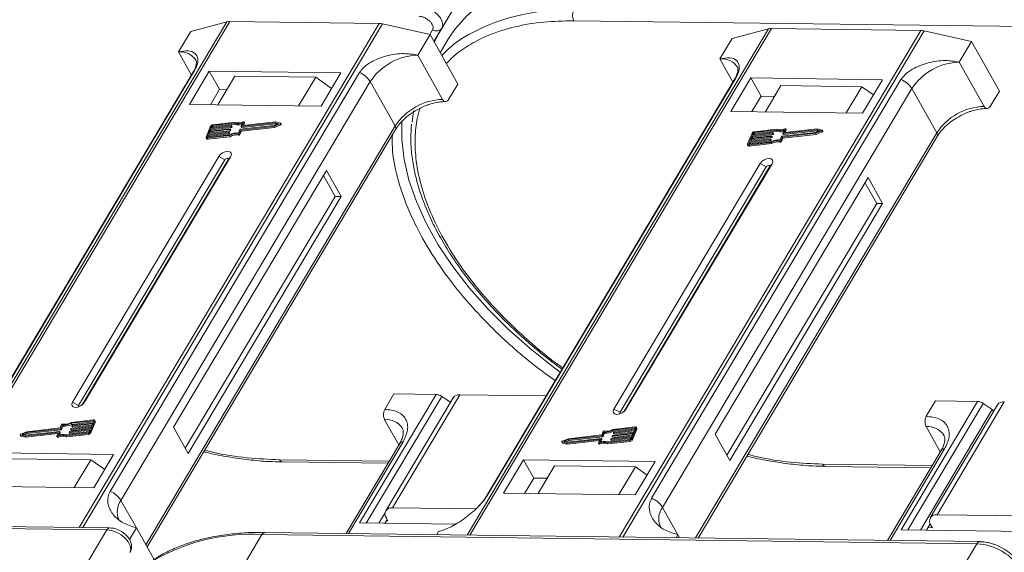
# Model space of a CAD drawing. Header units: millimetres. Extents: x -1637 to 445, y 81 to 1539.
# Tile 49 of 52: x 75 to 173, y 1252 to 1305. Entities that reach past the tile are written whole.
import ezdxf

# ---------------------------------------------------------------- set-up
doc = ezdxf.new("R2010")
doc.units = ezdxf.units.MM

msp = doc.modelspace()

# ---------------------------------------------------------------- linework, layer by layer
at = {"color": 7, "linetype": 'Continuous', "lineweight": 15}
for p, q in [((119.215, 1307.504), (116.829, 1303.491)), ((117.104, 1303.955), (119.215, 1307.504)), ((95.902, 1304.583), (66.346, 1254.889)), ((66.617, 1254.885), (96.195, 1304.616)), ((92.336, 1303.644), (95.902, 1304.583)), ((96.195, 1304.616), (110.917, 1304.427)), ((130.106, 1304.691), (200.594, 1303.783)), ((110.917, 1304.427), (81.339, 1254.696)), ((81.695, 1254.691), (111.251, 1304.385)), ((91.129, 1301.616), (92.336, 1303.644)), ((111.251, 1304.385), (115.93, 1303.34)), ((116.181, 1303.817), (115.902, 1303.346)), ((116.322, 1302.64), (117.104, 1303.955)), ((149.284, 1303.896), (119.577, 1253.948)), ((119.848, 1253.945), (149.577, 1303.929)), ((164.299, 1303.739), (134.57, 1253.755)), ((134.926, 1253.751), (164.633, 1303.698)), ((145.717, 1302.957), (149.284, 1303.896)), ((149.577, 1303.929), (164.299, 1303.739)), ((164.633, 1303.698), (169.312, 1302.653)), ((114.724, 1301.312), (115.93, 1303.34)), ((115.93, 1303.34), (118.669, 1298.451)), ((116.322, 1302.639), (116.829, 1303.491)), ((116.829, 1303.491), (116.35, 1302.591)), ((117.761, 1302.939), (116.934, 1301.548)), ((144.511, 1300.929), (145.717, 1302.957)), ((168.105, 1300.625), (169.312, 1302.653)), ((169.312, 1302.653), (172.051, 1297.764)), ((91.129, 1301.616), (92.404, 1299.341)), ((117.175, 1296.937), (114.724, 1301.312)), ((144.511, 1300.929), (145.786, 1298.653)), ((170.556, 1296.25), (168.105, 1300.625)), ((92.581, 1299.638), (68.004, 1258.316)), ((68.146, 1258.469), (92.723, 1299.791)), ((94.173, 1299.738), (92.213, 1296.442)), ((107.15, 1299.571), (94.173, 1299.738)), ((94.173, 1299.738), (95.182, 1297.936)), ((108.974, 1299.581), (84.397, 1258.259)), ((85.467, 1257.368), (110.044, 1298.69)), ((96.703, 1299.245), (95.015, 1296.406)), ((104.666, 1299.143), (96.703, 1299.245)), ((102.978, 1296.303), (104.666, 1299.143)), ((104.666, 1299.143), (106.226, 1298.017)), ((105.19, 1296.275), (107.15, 1299.571)), ((112.495, 1294.315), (110.044, 1298.69)), ((145.963, 1298.951), (121.386, 1257.629)), ((121.528, 1257.782), (146.105, 1299.103)), ((162.356, 1298.894), (137.779, 1257.572)), ((147.555, 1299.05), (145.595, 1295.755)), ((160.531, 1298.883), (147.555, 1299.05)), ((147.555, 1299.05), (148.564, 1297.249)), ((158.571, 1295.588), (160.531, 1298.883)), ((95.182, 1297.936), (94.278, 1296.415)), ((95.919, 1297.927), (95.182, 1297.936)), ((117.765, 1296.93), (118.669, 1298.451)), ((138.849, 1256.681), (163.426, 1298.003)), ((148.986, 1295.711), (150.524, 1298.297)), ((158.487, 1298.194), (150.524, 1298.297)), ((158.487, 1298.194), (156.949, 1295.609)), ((159.645, 1297.393), (158.487, 1298.194)), ((165.877, 1293.628), (163.426, 1298.003)), ((171.146, 1296.243), (172.051, 1297.764)), ((148.564, 1297.249), (147.659, 1295.728)), ((149.891, 1297.232), (148.564, 1297.249)), ((92.213, 1296.442), (105.19, 1296.275)), ((114.316, 1295.814), (114.159, 1294.688)), ((145.595, 1295.755), (158.571, 1295.588)), ((112.495, 1294.315), (87.918, 1252.994)), ((88.037, 1252.78), (112.526, 1293.954)), ((94.294, 1294.289), (93.858, 1293.227)), ((96.179, 1293.954), (94.169, 1293.726)), ((94.205, 1293.815), (96.215, 1294.042)), ((94.296, 1294.036), (94.205, 1293.815)), ((94.227, 1293.623), (96.237, 1293.851)), ((96.306, 1294.263), (94.296, 1294.036)), ((94.354, 1293.933), (94.296, 1294.036)), ((94.31, 1293.827), (94.354, 1293.933)), ((94.333, 1294.124), (96.342, 1294.352)), ((94.405, 1294.301), (94.333, 1294.124)), ((94.354, 1293.933), (96.364, 1294.16)), ((94.463, 1294.198), (94.405, 1294.301)), ((94.437, 1294.136), (94.463, 1294.198)), ((96.643, 1294.597), (94.479, 1294.352)), ((94.479, 1294.352), (94.537, 1294.249)), ((96.714, 1294.689), (94.515, 1294.44)), ((94.537, 1294.249), (96.701, 1294.494)), ((96.237, 1293.851), (96.179, 1293.954)), ((96.234, 1294.023), (96.216, 1293.979)), ((96.273, 1293.876), (96.216, 1293.979)), ((96.292, 1293.933), (96.234, 1294.036)), ((96.292, 1293.92), (96.234, 1294.023)), ((96.273, 1293.876), (96.292, 1293.92)), ((96.364, 1294.16), (96.306, 1294.263)), ((96.361, 1294.333), (96.343, 1294.288)), ((96.401, 1294.186), (96.343, 1294.288)), ((96.419, 1294.242), (96.361, 1294.345)), ((96.419, 1294.23), (96.361, 1294.333)), ((96.401, 1294.186), (96.419, 1294.23)), ((96.701, 1294.494), (96.643, 1294.597)), ((97.043, 1293.62), (97.184, 1293.962)), ((97.127, 1293.566), (97.267, 1293.908)), ((97.221, 1293.987), (100.561, 1294.365)), ((97.267, 1293.908), (100.547, 1294.279)), ((97.325, 1293.805), (97.267, 1293.908)), ((97.311, 1294.271), (97.451, 1294.613)), ((97.311, 1294.259), (97.369, 1294.156)), ((97.325, 1293.805), (100.605, 1294.176)), ((100.67, 1294.63), (97.33, 1294.252)), ((97.387, 1294.15), (97.33, 1294.252)), ((97.387, 1294.15), (100.728, 1294.527)), ((97.59, 1294.692), (97.458, 1294.372)), ((97.469, 1294.354), (97.458, 1294.372)), ((100.729, 1294.721), (97.477, 1294.353)), ((97.554, 1294.362), (97.647, 1294.589)), ((97.647, 1294.614), (97.59, 1294.717)), ((97.59, 1294.692), (97.647, 1294.589)), ((100.547, 1294.279), (101.154, 1294.52)), ((100.605, 1294.176), (100.547, 1294.279)), ((100.561, 1294.365), (101.007, 1294.542)), ((100.605, 1294.176), (101.212, 1294.417)), ((101.007, 1294.542), (100.67, 1294.63)), ((100.728, 1294.527), (100.67, 1294.63)), ((100.728, 1294.527), (100.874, 1294.489)), ((101.187, 1294.601), (100.729, 1294.721)), ((101.154, 1294.52), (101.212, 1294.417)), ((101.262, 1294.486), (101.204, 1294.589)), ((150.025, 1293.909), (147.861, 1293.665)), ((150.096, 1294.002), (147.897, 1293.753)), ((150.083, 1293.806), (150.025, 1293.909)), ((150.693, 1293.584), (150.833, 1293.926)), ((154.052, 1293.943), (150.711, 1293.565)), ((150.769, 1293.462), (154.11, 1293.84)), ((150.972, 1294.005), (150.84, 1293.685)), ((154.111, 1294.034), (150.859, 1293.666)), ((150.936, 1293.675), (151.029, 1293.902)), ((151.029, 1293.927), (150.972, 1294.03)), ((150.972, 1294.005), (151.029, 1293.902)), ((153.929, 1293.592), (154.536, 1293.833)), ((153.943, 1293.678), (154.389, 1293.855)), ((154.389, 1293.855), (154.052, 1293.943)), ((154.11, 1293.84), (154.052, 1293.943)), ((154.11, 1293.84), (154.256, 1293.802)), ((154.569, 1293.914), (154.111, 1294.034)), ((154.536, 1293.833), (154.593, 1293.73)), ((154.644, 1293.799), (154.586, 1293.902)), ((93.858, 1293.153), (93.916, 1293.05)), ((94.042, 1293.417), (93.969, 1293.24)), ((93.969, 1293.24), (93.99, 1293.202)), ((93.97, 1293.114), (96.169, 1293.362)), ((94.028, 1293.011), (93.97, 1293.114)), ((94.006, 1293.202), (96.171, 1293.447)), ((94.028, 1293.011), (96.227, 1293.259)), ((96.052, 1293.644), (94.042, 1293.417)), ((94.099, 1293.314), (94.042, 1293.417)), ((94.056, 1293.208), (94.099, 1293.314)), ((94.078, 1293.505), (96.088, 1293.733)), ((94.169, 1293.726), (94.078, 1293.505)), ((94.099, 1293.314), (96.109, 1293.541)), ((94.227, 1293.623), (94.169, 1293.726)), ((94.183, 1293.517), (94.227, 1293.623)), ((96.109, 1293.541), (96.052, 1293.644)), ((96.107, 1293.714), (96.089, 1293.669)), ((96.146, 1293.566), (96.089, 1293.669)), ((96.164, 1293.623), (96.107, 1293.726)), ((96.164, 1293.611), (96.107, 1293.714)), ((96.146, 1293.566), (96.164, 1293.611)), ((96.227, 1293.259), (96.169, 1293.362)), ((97.031, 1293.517), (97.089, 1293.414)), ((97.184, 1293.463), (97.127, 1293.566)), ((97.184, 1293.463), (97.325, 1293.805)), ((165.877, 1293.628), (142.104, 1253.658)), ((142.348, 1253.655), (165.908, 1293.267)), ((147.676, 1293.602), (147.24, 1292.54)), ((149.433, 1292.957), (147.424, 1292.73)), ((147.46, 1292.818), (149.47, 1293.045)), ((147.551, 1293.039), (147.46, 1292.818)), ((147.481, 1292.627), (149.491, 1292.854)), ((149.561, 1293.267), (147.551, 1293.039)), ((147.608, 1292.936), (147.551, 1293.039)), ((147.565, 1292.83), (147.608, 1292.936)), ((147.587, 1293.128), (149.597, 1293.355)), ((147.678, 1293.349), (147.587, 1293.128)), ((147.608, 1292.936), (149.618, 1293.164)), ((149.688, 1293.576), (147.678, 1293.349)), ((147.736, 1293.246), (147.678, 1293.349)), ((147.692, 1293.14), (147.736, 1293.246)), ((147.714, 1293.437), (149.724, 1293.665)), ((147.787, 1293.614), (147.714, 1293.437)), ((147.736, 1293.246), (149.746, 1293.473)), ((147.845, 1293.511), (147.787, 1293.614)), ((147.819, 1293.449), (147.845, 1293.511)), ((147.861, 1293.665), (147.918, 1293.562)), ((147.918, 1293.562), (150.083, 1293.806)), ((149.491, 1292.854), (149.433, 1292.957)), ((149.488, 1293.027), (149.47, 1292.982)), ((149.528, 1292.879), (149.47, 1292.982)), ((149.546, 1292.924), (149.488, 1293.027)), ((149.546, 1292.936), (149.489, 1293.039)), ((149.528, 1292.879), (149.546, 1292.924)), ((149.618, 1293.164), (149.561, 1293.267)), ((149.616, 1293.336), (149.598, 1293.292)), ((149.655, 1293.189), (149.598, 1293.292)), ((149.673, 1293.246), (149.616, 1293.348)), ((149.673, 1293.233), (149.616, 1293.336)), ((149.655, 1293.189), (149.673, 1293.233)), ((149.746, 1293.473), (149.688, 1293.576)), ((149.743, 1293.646), (149.725, 1293.601)), ((149.782, 1293.498), (149.725, 1293.601)), ((149.801, 1293.555), (149.743, 1293.658)), ((149.801, 1293.543), (149.743, 1293.646)), ((149.782, 1293.498), (149.801, 1293.543)), ((150.425, 1292.933), (150.566, 1293.275)), ((150.509, 1292.879), (150.649, 1293.221)), ((150.566, 1292.776), (150.509, 1292.879)), ((150.566, 1292.776), (150.707, 1293.118)), ((150.602, 1293.3), (153.943, 1293.678)), ((150.649, 1293.221), (153.929, 1293.592)), ((150.707, 1293.118), (150.649, 1293.221)), ((150.693, 1293.572), (150.75, 1293.469)), ((150.707, 1293.118), (153.987, 1293.489)), ((150.769, 1293.462), (150.711, 1293.565)), ((150.851, 1293.666), (150.84, 1293.685)), ((153.987, 1293.489), (153.929, 1293.592)), ((153.987, 1293.489), (154.593, 1293.73)), ((147.24, 1292.466), (147.297, 1292.363)), ((147.424, 1292.73), (147.351, 1292.553)), ((147.351, 1292.553), (147.372, 1292.515)), ((147.352, 1292.426), (149.551, 1292.675)), ((147.409, 1292.323), (147.352, 1292.426)), ((147.388, 1292.515), (149.553, 1292.76)), ((147.409, 1292.323), (149.608, 1292.572)), ((147.481, 1292.627), (147.424, 1292.73)), ((147.438, 1292.52), (147.481, 1292.627)), ((149.608, 1292.572), (149.551, 1292.675)), ((150.413, 1292.83), (150.47, 1292.727)), ((95.096, 1291.296), (80.681, 1267.06)), ((95.691, 1290.982), (81.276, 1266.746)), ((81.653, 1266.81), (96.027, 1290.978)), ((81.861, 1267.045), (96.275, 1291.281)), ((95.096, 1291.296), (95.691, 1290.982)), ((96.275, 1291.281), (96.027, 1290.978)), ((105.727, 1289.933), (90.649, 1264.582)), ((107.169, 1287.359), (105.727, 1289.933)), ((148.478, 1290.609), (134.063, 1266.373)), ((149.072, 1290.295), (134.658, 1266.059)), ((135.034, 1266.123), (149.408, 1290.29)), ((135.243, 1266.358), (149.657, 1290.594)), ((148.478, 1290.609), (149.072, 1290.295)), ((149.657, 1290.594), (149.408, 1290.29)), ((106.579, 1287.367), (105.425, 1289.426)), ((159.109, 1289.246), (144.031, 1263.895)), ((160.55, 1286.672), (159.109, 1289.246)), ((159.961, 1286.68), (158.807, 1288.739)), ((91.802, 1262.523), (106.579, 1287.367)), ((92.091, 1262.008), (107.169, 1287.359)), ((107.169, 1287.359), (106.579, 1287.367)), ((145.184, 1261.836), (159.961, 1286.68)), ((145.472, 1261.321), (160.55, 1286.672)), ((160.55, 1286.672), (159.961, 1286.68)), ((116.524, 1267.82), (108.985, 1255.145)), ((109.65, 1255.136), (117.081, 1267.629)), ((111.471, 1266.353), (112.376, 1267.874)), ((112.23, 1256.636), (118.865, 1267.79)), ((112.376, 1267.874), (116.524, 1267.82)), ((117.936, 1267.057), (117.081, 1267.629)), ((127.364, 1267.681), (118.865, 1267.79)), ((81.276, 1266.746), (80.681, 1267.06)), ((81.861, 1267.045), (81.708, 1266.858)), ((118.199, 1267.499), (111.565, 1256.345)), ((169.906, 1267.133), (162.367, 1254.458)), ((163.032, 1254.449), (170.462, 1266.942)), ((164.853, 1265.665), (165.758, 1267.186)), ((171.876, 1266.808), (165.242, 1255.654)), ((165.758, 1267.186), (169.906, 1267.133)), ((165.907, 1255.945), (172.541, 1267.099)), ((171.352, 1266.348), (170.462, 1266.942)), ((134.658, 1266.059), (134.063, 1266.373)), ((135.243, 1266.358), (135.089, 1266.171)), ((171.352, 1266.348), (164.265, 1254.434)), ((171.473, 1266.131), (171.352, 1266.348)), ((79.61, 1264.856), (79.469, 1264.513)), ((79.693, 1264.801), (79.553, 1264.46)), ((79.611, 1264.357), (79.751, 1264.699)), ((79.751, 1264.699), (79.693, 1264.801)), ((80.558, 1264.468), (82.568, 1264.695)), ((82.73, 1265.22), (80.566, 1264.975)), ((80.624, 1264.872), (80.566, 1264.975)), ((82.767, 1265.308), (80.568, 1265.059)), ((80.624, 1264.872), (82.739, 1265.111)), ((80.63, 1264.708), (80.648, 1264.752)), ((80.63, 1264.696), (80.688, 1264.593)), ((82.659, 1264.916), (80.649, 1264.689)), ((80.685, 1264.777), (82.695, 1265.005)), ((80.706, 1264.586), (82.611, 1264.801)), ((82.442, 1264.133), (82.878, 1265.194)), ((82.5, 1264.03), (82.936, 1265.091)), ((82.568, 1264.695), (82.659, 1264.916)), ((82.695, 1265.005), (82.768, 1265.182)), ((82.761, 1265.165), (82.73, 1265.22)), ((82.878, 1265.194), (82.936, 1265.091)), ((82.936, 1265.166), (82.879, 1265.269)), ((111.458, 1265.331), (112.852, 1262.842)), ((75.532, 1263.832), (75.59, 1263.73)), ((75.549, 1263.82), (76.008, 1263.7)), ((75.607, 1263.717), (75.549, 1263.82)), ((76.189, 1264.142), (75.583, 1263.902)), ((76.176, 1264.057), (75.73, 1263.88)), ((75.73, 1263.88), (76.066, 1263.791)), ((75.92, 1263.83), (76.233, 1263.954)), ((76.008, 1263.7), (79.26, 1264.068)), ((76.065, 1263.597), (79.24, 1263.956)), ((76.066, 1263.791), (79.407, 1264.169)), ((79.516, 1264.434), (76.176, 1264.057)), ((76.233, 1263.954), (76.176, 1264.057)), ((79.469, 1264.513), (76.189, 1264.142)), ((76.233, 1263.954), (79.574, 1264.331)), ((79.147, 1263.729), (79.278, 1264.049)), ((79.275, 1264.041), (79.26, 1264.068)), ((79.426, 1264.15), (79.285, 1263.808)), ((79.4, 1263.845), (79.483, 1264.047)), ((79.483, 1264.06), (79.426, 1264.162)), ((79.426, 1264.15), (79.483, 1264.047)), ((79.574, 1264.331), (79.516, 1264.434)), ((79.611, 1264.357), (79.553, 1264.46)), ((80.022, 1263.733), (82.221, 1263.981)), ((80.022, 1263.733), (80.08, 1263.63)), ((80.08, 1263.63), (82.279, 1263.878)), ((80.093, 1263.825), (82.258, 1264.07)), ((80.375, 1264.076), (80.433, 1263.973)), ((80.376, 1264.089), (80.394, 1264.133)), ((82.404, 1264.297), (80.394, 1264.07)), ((80.452, 1263.967), (80.394, 1264.07)), ((80.431, 1264.158), (82.44, 1264.386)), ((80.452, 1263.967), (82.357, 1264.182)), ((80.503, 1264.398), (80.521, 1264.443)), ((80.503, 1264.386), (80.56, 1264.283)), ((82.531, 1264.607), (80.521, 1264.379)), ((80.579, 1264.276), (80.521, 1264.379)), ((80.579, 1264.276), (82.484, 1264.492)), ((80.706, 1264.586), (80.649, 1264.689)), ((82.221, 1263.981), (82.279, 1263.878)), ((82.331, 1264.12), (82.404, 1264.297)), ((82.44, 1264.386), (82.531, 1264.607)), ((82.5, 1264.03), (82.442, 1264.133)), ((90.649, 1264.582), (92.091, 1262.008)), ((132.898, 1263.747), (129.557, 1263.369)), ((132.851, 1263.826), (129.571, 1263.455)), ((132.992, 1264.168), (132.851, 1263.826)), ((132.956, 1263.644), (132.898, 1263.747)), ((133.075, 1264.114), (132.935, 1263.773)), ((132.992, 1263.67), (132.935, 1263.773)), ((132.992, 1263.67), (133.133, 1264.011)), ((133.133, 1264.011), (133.075, 1264.114)), ((133.885, 1263.711), (133.903, 1263.756)), ((135.913, 1263.92), (133.903, 1263.692)), ((133.94, 1263.781), (135.949, 1264.008)), ((136.112, 1264.532), (133.948, 1264.288)), ((134.005, 1264.185), (133.948, 1264.288)), ((136.148, 1264.621), (133.949, 1264.372)), ((133.961, 1263.589), (135.866, 1263.805)), ((134.005, 1264.185), (136.12, 1264.424)), ((134.012, 1264.021), (134.03, 1264.065)), ((134.012, 1264.008), (134.069, 1263.906)), ((136.04, 1264.229), (134.03, 1264.002)), ((134.088, 1263.899), (134.03, 1264.002)), ((134.067, 1264.09), (136.077, 1264.318)), ((134.088, 1263.899), (135.993, 1264.114)), ((135.822, 1263.699), (135.913, 1263.92)), ((135.824, 1263.446), (136.26, 1264.507)), ((135.882, 1263.343), (136.318, 1264.404)), ((135.949, 1264.008), (136.04, 1264.229)), ((136.077, 1264.318), (136.149, 1264.495)), ((136.143, 1264.478), (136.112, 1264.532)), ((136.318, 1264.479), (136.26, 1264.582)), ((136.26, 1264.507), (136.318, 1264.404)), ((144.031, 1263.895), (145.472, 1261.321)), ((164.84, 1264.644), (166.234, 1262.155)), ((75.607, 1263.717), (76.065, 1263.597)), ((76.065, 1263.597), (76.008, 1263.7)), ((79.147, 1263.704), (79.205, 1263.601)), ((79.268, 1263.595), (79.21, 1263.698)), ((112.941, 1262.991), (107.654, 1254.102)), ((107.898, 1254.098), (113.273, 1263.136)), ((128.914, 1263.145), (128.972, 1263.042)), ((128.931, 1263.133), (129.389, 1263.013)), ((128.989, 1263.03), (128.931, 1263.133)), ((129.571, 1263.455), (128.965, 1263.215)), ((128.989, 1263.03), (129.447, 1262.91)), ((129.557, 1263.369), (129.111, 1263.193)), ((129.111, 1263.193), (129.448, 1263.104)), ((129.302, 1263.142), (129.615, 1263.267)), ((129.389, 1263.013), (132.642, 1263.381)), ((129.447, 1262.91), (129.389, 1263.013)), ((129.447, 1262.91), (132.622, 1263.269)), ((129.448, 1263.104), (132.789, 1263.482)), ((129.615, 1263.267), (129.557, 1263.369)), ((129.615, 1263.267), (132.956, 1263.644)), ((132.529, 1263.042), (132.66, 1263.362)), ((132.529, 1263.017), (132.586, 1262.914)), ((132.649, 1262.908), (132.592, 1263.011)), ((132.657, 1263.354), (132.642, 1263.381)), ((132.807, 1263.463), (132.667, 1263.121)), ((132.782, 1263.158), (132.865, 1263.36)), ((132.807, 1263.463), (132.865, 1263.36)), ((132.865, 1263.372), (132.808, 1263.475)), ((133.404, 1263.046), (135.603, 1263.294)), ((133.404, 1263.046), (133.462, 1262.943)), ((133.462, 1262.943), (135.661, 1263.191)), ((133.475, 1263.138), (135.64, 1263.383)), ((133.757, 1263.402), (133.775, 1263.446)), ((133.757, 1263.389), (133.815, 1263.286)), ((135.786, 1263.61), (133.776, 1263.383)), ((133.834, 1263.28), (133.776, 1263.383)), ((133.812, 1263.471), (135.822, 1263.699)), ((133.834, 1263.28), (135.739, 1263.495)), ((133.885, 1263.699), (133.942, 1263.596)), ((133.961, 1263.589), (133.903, 1263.692)), ((135.603, 1263.294), (135.661, 1263.191)), ((135.713, 1263.433), (135.786, 1263.61)), ((135.882, 1263.343), (135.824, 1263.446)), ((84.744, 1261.899), (71.767, 1262.066)), ((82.784, 1258.604), (84.744, 1261.899)), ((166.323, 1262.304), (161.035, 1253.415)), ((161.28, 1253.411), (166.655, 1262.449)), ((74.532, 1261.468), (82.495, 1261.366)), ((80.867, 1258.628), (82.495, 1261.366)), ((82.495, 1261.366), (83.863, 1260.419)), ((111.898, 1261.237), (101.083, 1261.376)), ((101.376, 1261.161), (111.773, 1261.027)), ((125.149, 1261.379), (123.189, 1258.084)), ((138.126, 1261.212), (125.149, 1261.379)), ((126.158, 1259.578), (125.149, 1261.379)), ((136.166, 1257.917), (138.126, 1261.212)), ((165.43, 1260.804), (154.616, 1260.943)), ((126.581, 1258.04), (128.209, 1260.778)), ((136.172, 1260.675), (128.209, 1260.778)), ((136.172, 1260.675), (134.544, 1257.937)), ((137.329, 1259.873), (136.172, 1260.675)), ((154.908, 1260.727), (165.305, 1260.593)), ((126.158, 1259.578), (125.254, 1258.057)), ((127.485, 1259.561), (126.158, 1259.578)), ((69.807, 1258.771), (82.784, 1258.604)), ((123.189, 1258.084), (136.166, 1257.917)), ((85.467, 1257.368), (86.98, 1254.667)), ((111.5, 1256.157), (110.884, 1255.121)), ((120.463, 1256.53), (112.23, 1256.636)), ((138.849, 1256.681), (140.362, 1253.98)), ((84.37, 1254.657), (45.837, 1255.153)), ((108.985, 1255.145), (118.404, 1255.024)), ((111.7, 1255.493), (111.473, 1255.113)), ((111.772, 1255.364), (111.624, 1255.366)), ((111.627, 1255.622), (111.772, 1255.364)), ((165.237, 1255.069), (164.855, 1254.426)), ((165.907, 1255.945), (176.524, 1255.808)), ((45.54, 1254.945), (84.072, 1254.449)), ((84.072, 1254.449), (81.961, 1250.9)), ((86.98, 1254.667), (86.296, 1253.515)), ((86.98, 1254.667), (88.732, 1251.54)), ((170.146, 1253.297), (99.658, 1254.205)), ((116.592, 1253.987), (116.768, 1254.283)), ((162.367, 1254.458), (177.666, 1254.261)), ((165.006, 1254.679), (165.448, 1254.674)), ((165.448, 1254.674), (165.304, 1254.931)), ((97.4, 1250.7), (99.361, 1253.997)), ((99.361, 1253.997), (169.848, 1253.09)), ((140.362, 1253.98), (140.186, 1253.683)), ((140.362, 1253.98), (140.531, 1253.678)), ((169.848, 1253.09), (164.722, 1244.47))]:
    msp.add_line(p, q, dxfattribs=at)
at = {"color": 7, "linetype": 'Continuous', "lineweight": 15, "flags": 128}
for points in [[(132.23, 1309.261), (129.981, 1309.201), (127.85, 1308.96), (125.856, 1308.542), (124.014, 1307.95), (122.339, 1307.187), (120.845, 1306.262), (119.544, 1305.18), (118.446, 1303.95), (117.761, 1302.939)], [(117.104, 1303.955), (117.192, 1304.255), (117.138, 1304.608), (116.948, 1304.985), (116.638, 1305.353), (116.234, 1305.679), (115.771, 1305.937), (115.29, 1306.104), (114.831, 1306.164)], [(92.581, 1299.638), (92.64, 1299.717), (92.723, 1299.791)], [(145.963, 1298.951), (146.021, 1299.03), (146.105, 1299.103)], [(128.76, 1270.027), (128.1, 1270.515), (125.79, 1272.35), (123.624, 1274.279), (121.62, 1276.286), (119.796, 1278.352), (118.167, 1280.461), (116.748, 1282.594), (115.549, 1284.733), (114.581, 1286.861), (113.854, 1288.958), (113.372, 1291.007), (113.14, 1292.991), (113.154, 1294.825)], [(96.215, 1294.042), (96.221, 1294.042), (96.225, 1294.042), (96.229, 1294.04), (96.232, 1294.038), (96.234, 1294.035), (96.235, 1294.031), (96.235, 1294.027), (96.234, 1294.023)], [(96.342, 1294.352), (96.348, 1294.352), (96.352, 1294.351), (96.356, 1294.35), (96.359, 1294.347), (96.362, 1294.344), (96.362, 1294.341), (96.362, 1294.337), (96.361, 1294.333)], [(97.33, 1294.252), (97.324, 1294.252), (97.32, 1294.253), (97.316, 1294.254), (97.313, 1294.257), (97.311, 1294.26), (97.31, 1294.263), (97.31, 1294.267), (97.311, 1294.271)], [(97.458, 1294.372), (97.457, 1294.368), (97.457, 1294.364), (97.458, 1294.361), (97.46, 1294.358), (97.463, 1294.355), (97.467, 1294.354), (97.472, 1294.353), (97.477, 1294.353)], [(97.527, 1294.723), (97.541, 1294.728), (97.556, 1294.731), (97.569, 1294.73), (97.579, 1294.727), (97.587, 1294.721), (97.592, 1294.713), (97.593, 1294.703), (97.59, 1294.692)], [(101.187, 1294.601), (101.198, 1294.596), (101.205, 1294.588), (101.207, 1294.577), (101.204, 1294.564), (101.197, 1294.551), (101.185, 1294.539), (101.17, 1294.528), (101.154, 1294.52)], [(101.212, 1294.417), (101.228, 1294.425), (101.243, 1294.436), (101.254, 1294.448), (101.262, 1294.461), (101.265, 1294.474), (101.263, 1294.485), (101.262, 1294.486)], [(150.909, 1294.036), (150.923, 1294.041), (150.937, 1294.044), (150.95, 1294.043), (150.961, 1294.04), (150.969, 1294.034), (150.973, 1294.026), (150.974, 1294.016), (150.972, 1294.005)], [(154.569, 1293.914), (154.58, 1293.909), (154.587, 1293.9), (154.589, 1293.89), (154.586, 1293.877), (154.579, 1293.864), (154.567, 1293.852), (154.552, 1293.841), (154.536, 1293.833)], [(93.97, 1293.114), (93.939, 1293.112), (93.91, 1293.116), (93.887, 1293.125), (93.868, 1293.139), (93.856, 1293.157), (93.85, 1293.178), (93.851, 1293.202), (93.858, 1293.227)], [(93.969, 1293.24), (93.967, 1293.231), (93.966, 1293.223), (93.968, 1293.216), (93.972, 1293.21), (93.979, 1293.206), (93.987, 1293.203), (93.996, 1293.202), (94.006, 1293.202)], [(96.088, 1293.733), (96.093, 1293.733), (96.098, 1293.732), (96.102, 1293.731), (96.105, 1293.728), (96.107, 1293.725), (96.108, 1293.722), (96.108, 1293.718), (96.107, 1293.714)], [(149.47, 1293.045), (149.475, 1293.046), (149.48, 1293.045), (149.484, 1293.043), (149.487, 1293.041), (149.489, 1293.038), (149.49, 1293.035), (149.49, 1293.031), (149.488, 1293.027)], [(149.597, 1293.355), (149.602, 1293.355), (149.607, 1293.355), (149.611, 1293.353), (149.614, 1293.351), (149.616, 1293.348), (149.617, 1293.344), (149.617, 1293.34), (149.616, 1293.336)], [(149.724, 1293.665), (149.73, 1293.665), (149.734, 1293.664), (149.738, 1293.663), (149.741, 1293.66), (149.743, 1293.657), (149.744, 1293.654), (149.744, 1293.65), (149.743, 1293.646)], [(150.711, 1293.565), (150.706, 1293.565), (150.701, 1293.566), (150.698, 1293.567), (150.694, 1293.57), (150.692, 1293.573), (150.691, 1293.576), (150.692, 1293.58), (150.693, 1293.584)], [(150.84, 1293.685), (150.839, 1293.681), (150.839, 1293.677), (150.84, 1293.674), (150.842, 1293.671), (150.845, 1293.668), (150.849, 1293.667), (150.853, 1293.666), (150.859, 1293.666)], [(154.593, 1293.73), (154.61, 1293.738), (154.625, 1293.749), (154.636, 1293.761), (154.644, 1293.774), (154.647, 1293.787), (154.645, 1293.798), (154.644, 1293.799)], [(147.352, 1292.426), (147.32, 1292.425), (147.292, 1292.429), (147.269, 1292.438), (147.25, 1292.452), (147.238, 1292.47), (147.232, 1292.491), (147.233, 1292.515), (147.24, 1292.54)], [(147.351, 1292.553), (147.348, 1292.544), (147.348, 1292.536), (147.35, 1292.529), (147.354, 1292.523), (147.36, 1292.519), (147.368, 1292.516), (147.378, 1292.515), (147.388, 1292.515)], [(96.275, 1291.281), (96.346, 1291.475), (96.316, 1291.642), (96.19, 1291.754), (95.987, 1291.795), (95.738, 1291.76), (95.482, 1291.652), (95.256, 1291.49), (95.096, 1291.296)], [(96.027, 1290.978), (96.047, 1291.033), (96.038, 1291.08), (96.002, 1291.112), (95.945, 1291.124), (95.874, 1291.114), (95.801, 1291.083), (95.736, 1291.037), (95.691, 1290.982)], [(149.657, 1290.594), (149.728, 1290.788), (149.698, 1290.955), (149.572, 1291.067), (149.369, 1291.108), (149.12, 1291.073), (148.864, 1290.965), (148.638, 1290.802), (148.478, 1290.609)], [(149.408, 1290.29), (149.429, 1290.346), (149.42, 1290.393), (149.384, 1290.425), (149.326, 1290.437), (149.255, 1290.427), (149.182, 1290.396), (149.118, 1290.35), (149.072, 1290.295)], [(80.681, 1267.06), (80.611, 1266.866), (80.641, 1266.7), (80.767, 1266.587), (80.969, 1266.546), (81.218, 1266.581), (81.475, 1266.689), (81.701, 1266.852), (81.861, 1267.045)], [(81.276, 1266.746), (81.256, 1266.691), (81.264, 1266.643), (81.3, 1266.611), (81.304, 1266.61)], [(134.063, 1266.373), (133.992, 1266.179), (134.022, 1266.012), (134.148, 1265.9), (134.351, 1265.859), (134.6, 1265.894), (134.857, 1266.002), (135.082, 1266.165), (135.243, 1266.358)], [(134.658, 1266.059), (134.638, 1266.004), (134.646, 1265.956), (134.682, 1265.924), (134.686, 1265.922)], [(80.649, 1264.689), (80.643, 1264.689), (80.639, 1264.689), (80.635, 1264.691), (80.632, 1264.693), (80.63, 1264.696), (80.629, 1264.7), (80.629, 1264.704), (80.63, 1264.708)], [(82.768, 1265.182), (82.77, 1265.19), (82.77, 1265.198), (82.768, 1265.205), (82.764, 1265.211), (82.758, 1265.216), (82.75, 1265.219), (82.741, 1265.22), (82.73, 1265.22)], [(82.767, 1265.308), (82.798, 1265.309), (82.826, 1265.305), (82.85, 1265.296), (82.868, 1265.282), (82.881, 1265.265), (82.887, 1265.243), (82.886, 1265.22), (82.878, 1265.194)], [(75.549, 1263.82), (75.538, 1263.826), (75.531, 1263.834), (75.529, 1263.845), (75.532, 1263.857), (75.54, 1263.87), (75.552, 1263.883), (75.566, 1263.894), (75.583, 1263.902)], [(75.59, 1263.73), (75.596, 1263.723), (75.607, 1263.717)], [(79.21, 1263.698), (79.195, 1263.693), (79.181, 1263.691), (79.168, 1263.691), (79.157, 1263.695), (79.15, 1263.7), (79.145, 1263.709), (79.144, 1263.718), (79.147, 1263.729)], [(79.278, 1264.049), (79.28, 1264.053), (79.28, 1264.057), (79.279, 1264.061), (79.277, 1264.064), (79.274, 1264.066), (79.27, 1264.068), (79.265, 1264.068), (79.26, 1264.068)], [(79.407, 1264.169), (79.412, 1264.169), (79.417, 1264.169), (79.421, 1264.167), (79.424, 1264.165), (79.426, 1264.162), (79.427, 1264.158), (79.427, 1264.154), (79.426, 1264.15)], [(80.394, 1264.07), (80.389, 1264.07), (80.384, 1264.07), (80.38, 1264.072), (80.377, 1264.074), (80.375, 1264.077), (80.374, 1264.081), (80.374, 1264.085), (80.376, 1264.089)], [(80.521, 1264.379), (80.516, 1264.379), (80.511, 1264.38), (80.508, 1264.381), (80.504, 1264.384), (80.502, 1264.387), (80.501, 1264.39), (80.502, 1264.394), (80.503, 1264.398)], [(134.03, 1264.002), (134.025, 1264.002), (134.02, 1264.002), (134.017, 1264.004), (134.013, 1264.006), (134.011, 1264.009), (134.01, 1264.013), (134.011, 1264.017), (134.012, 1264.021)], [(136.149, 1264.495), (136.152, 1264.503), (136.152, 1264.511), (136.15, 1264.518), (136.146, 1264.524), (136.14, 1264.529), (136.132, 1264.532), (136.123, 1264.533), (136.112, 1264.532)], [(136.148, 1264.621), (136.18, 1264.622), (136.208, 1264.618), (136.232, 1264.609), (136.25, 1264.595), (136.263, 1264.578), (136.268, 1264.556), (136.268, 1264.533), (136.26, 1264.507)], [(79.205, 1263.601), (79.207, 1263.598), (79.215, 1263.592), (79.226, 1263.588), (79.239, 1263.588), (79.253, 1263.59), (79.268, 1263.595)], [(128.931, 1263.133), (128.92, 1263.138), (128.913, 1263.147), (128.911, 1263.158), (128.914, 1263.17), (128.922, 1263.183), (128.933, 1263.196), (128.948, 1263.206), (128.965, 1263.215)], [(128.972, 1263.042), (128.978, 1263.036), (128.989, 1263.03)], [(132.592, 1263.011), (132.577, 1263.006), (132.563, 1263.004), (132.55, 1263.004), (132.539, 1263.008), (132.531, 1263.013), (132.527, 1263.021), (132.526, 1263.031), (132.529, 1263.042)], [(132.586, 1262.914), (132.589, 1262.91), (132.597, 1262.905), (132.608, 1262.901), (132.62, 1262.901), (132.635, 1262.903), (132.649, 1262.908)], [(132.66, 1263.362), (132.661, 1263.366), (132.662, 1263.37), (132.661, 1263.374), (132.659, 1263.377), (132.655, 1263.379), (132.652, 1263.381), (132.647, 1263.381), (132.642, 1263.381)], [(132.789, 1263.482), (132.794, 1263.482), (132.799, 1263.481), (132.803, 1263.48), (132.806, 1263.478), (132.808, 1263.475), (132.809, 1263.471), (132.809, 1263.467), (132.807, 1263.463)], [(133.776, 1263.383), (133.771, 1263.383), (133.766, 1263.383), (133.762, 1263.385), (133.759, 1263.387), (133.757, 1263.39), (133.756, 1263.394), (133.756, 1263.398), (133.757, 1263.402)], [(133.903, 1263.692), (133.898, 1263.692), (133.893, 1263.693), (133.889, 1263.694), (133.886, 1263.697), (133.884, 1263.7), (133.883, 1263.703), (133.883, 1263.707), (133.885, 1263.711)], [(101.376, 1261.161), (101.376, 1261.161), (101.367, 1261.161)], [(154.908, 1260.727), (154.908, 1260.727), (154.899, 1260.728)], [(121.384, 1257.626), (121.445, 1257.708), (121.528, 1257.782)], [(84.072, 1254.449), (84.531, 1254.388), (85.013, 1254.222), (85.475, 1253.964), (85.879, 1253.637), (86.19, 1253.27), (86.38, 1252.893), (86.433, 1252.539), (86.345, 1252.239)], [(99.658, 1254.205), (99.658, 1254.205), (99.668, 1254.204)]]:
    msp.add_lwpolyline(points, dxfattribs=at)
at = {"color": 7, "linetype": 'Continuous', "lineweight": 15}
for centre, radius, start, end in [((75.241, 1287.172), 19.517, 86.89523, 121.269), ((129.075, 1286.437), 19.304, 86.8991, 121.2164), ((131.098, 1305.189), 1.11, 151.86538, 206.65442), ((96.171, 1303.518), 1.098, 88.72031, 104.14409), ((110.885, 1302.789), 1.638, 77.08998, 88.8989), ((116.572, 1304.356), 0.666, 234.0762, 322.90297), ((149.552, 1302.831), 1.098, 88.72031, 104.14409), ((164.267, 1302.102), 1.638, 77.08998, 88.8989), ((125.598, 1293.148), 11.773, 123.67115, 136.31445), ((91.336, 1299.81), 1.817, 33.1952, 96.53301), ((114.914, 1295.485), 5.83, 91.86957, 146.65022), ((144.718, 1299.123), 1.817, 33.1952, 96.53301), ((168.296, 1294.798), 5.83, 91.86957, 146.65022), ((108.165, 1297.522), 2.213, 31.86898, 68.55124), ((161.546, 1296.835), 2.213, 31.86898, 68.55124), ((117.365, 1291.11), 5.83, 91.86957, 146.65022), ((170.747, 1290.423), 5.83, 91.86957, 146.65022), ((94.548, 1294.155), 0.287, 96.59253, 152.29321), ((94.49, 1294.257), 0.0955, 96.59253, 152.29321), ((94.548, 1294.154), 0.0955, 96.59253, 152.29321), ((96.173, 1294.001), 0.0478, 276.59253, 332.29321), ((96.231, 1293.898), 0.0478, 276.59253, 332.29321), ((96.279, 1293.926), 0.0138, 333.02121, 26.65141), ((96.301, 1294.311), 0.0478, 276.59253, 332.29321), ((96.358, 1294.208), 0.0478, 276.59253, 332.29321), ((96.407, 1294.236), 0.0138, 333.02121, 26.65141), ((97.027, 1295.565), 1.042, 248.35959, 294.01857), ((97.075, 1295.412), 0.991, 247.84687, 288.77105), ((97.084, 1295.556), 0.943, 246.89164, 297.97103), ((97.226, 1293.94), 0.0478, 96.59253, 152.29321), ((97.383, 1294.167), 0.0183, 217.91724, 283.38081), ((97.623, 1294.602), 0.0276, 333.09852, 26.5741), ((112.216, 1294.109), 0.346, 333.31625, 36.51573), ((150.409, 1294.878), 1.042, 248.35959, 294.01857), ((150.466, 1294.869), 0.943, 246.89164, 297.97103), ((151.005, 1293.915), 0.0276, 333.09852, 26.5741), ((94.002, 1293.117), 0.11, 217.91724, 283.38081), ((96.046, 1293.692), 0.0478, 276.59253, 332.29321), ((96.104, 1293.589), 0.0478, 276.59253, 332.29321), ((96.152, 1293.617), 0.0138, 333.02121, 26.65141), ((96.791, 1292.375), 1.167, 78.13867, 122.23452), ((96.86, 1292.257), 1.375, 82.36132, 120.10827), ((96.849, 1292.273), 1.167, 78.13867, 122.23452), ((97.046, 1293.606), 0.0903, 260.49805, 333.59787), ((97.104, 1293.503), 0.0903, 260.49805, 333.59787), ((147.93, 1293.468), 0.287, 96.59253, 152.29321), ((147.872, 1293.57), 0.0955, 96.59253, 152.29321), ((147.929, 1293.467), 0.0955, 96.59253, 152.29321), ((149.428, 1293.004), 0.0478, 276.59253, 332.29321), ((149.486, 1292.902), 0.0478, 276.59253, 332.29321), ((149.534, 1292.93), 0.0138, 333.02121, 26.65141), ((150.173, 1291.688), 1.167, 78.13867, 122.23452), ((150.242, 1291.57), 1.375, 82.36132, 120.10827), ((149.555, 1293.314), 0.0478, 276.59253, 332.29321), ((149.613, 1293.211), 0.0478, 276.59253, 332.29321), ((149.661, 1293.239), 0.0138, 333.02121, 26.65141), ((149.682, 1293.624), 0.0478, 276.59253, 332.29321), ((149.74, 1293.521), 0.0478, 276.59253, 332.29321), ((149.788, 1293.549), 0.0138, 333.02121, 26.65141), ((150.457, 1294.725), 0.991, 247.84687, 288.77105), ((150.428, 1292.919), 0.0903, 260.49805, 333.59787), ((150.608, 1293.253), 0.0478, 96.59253, 152.29321), ((150.765, 1293.48), 0.0183, 217.91724, 283.38081), ((165.598, 1293.422), 0.346, 333.31625, 36.51573), ((147.384, 1292.43), 0.11, 217.91724, 283.38081), ((150.231, 1291.585), 1.167, 78.13867, 122.23452), ((150.485, 1292.816), 0.0903, 260.49805, 333.59787), ((116.468, 1266.752), 1.07, 55.09609, 87.03844), ((118.784, 1267.068), 0.727, 83.64232, 143.56702), ((169.85, 1266.065), 1.07, 55.09609, 87.03844), ((172.461, 1266.377), 0.727, 83.64232, 143.56702), ((79.691, 1264.815), 0.0903, 80.49805, 153.59787), ((79.876, 1266.164), 1.375, 262.36132, 300.10827), ((79.945, 1266.046), 1.167, 258.13867, 302.23452), ((79.934, 1266.061), 1.375, 262.36132, 300.10827), ((80.69, 1264.73), 0.0478, 96.59253, 152.29321), ((82.863, 1265.129), 0.0826, 333.02121, 26.65141), ((111.62, 1263.428), 1.91, 35.13686, 94.86934), ((79.652, 1262.865), 0.943, 66.89164, 117.97103), ((79.709, 1262.857), 1.042, 68.35959, 114.01857), ((79.471, 1264.053), 0.0138, 333.02121, 26.65141), ((79.511, 1264.482), 0.0478, 276.59253, 332.29321), ((79.568, 1264.379), 0.0478, 276.59253, 332.29321), ((80.436, 1264.111), 0.0478, 96.59253, 152.29321), ((80.448, 1263.985), 0.0183, 217.91724, 283.38081), ((80.563, 1264.42), 0.0478, 96.59253, 152.29321), ((80.575, 1264.294), 0.0183, 217.91724, 283.38081), ((80.702, 1264.604), 0.0183, 217.91724, 283.38081), ((82.189, 1264.266), 0.287, 276.59253, 332.29321), ((82.247, 1264.165), 0.0955, 276.59253, 332.29321), ((82.246, 1264.163), 0.287, 276.59253, 332.29321), ((132.892, 1263.795), 0.0478, 276.59253, 332.29321), ((133.073, 1264.128), 0.0903, 80.49805, 153.59787), ((133.258, 1265.477), 1.375, 262.36132, 300.10827), ((133.327, 1265.359), 1.167, 258.13867, 302.23452), ((133.316, 1265.374), 1.375, 262.36132, 300.10827), ((133.945, 1263.733), 0.0478, 96.59253, 152.29321), ((134.072, 1264.043), 0.0478, 96.59253, 152.29321), ((134.084, 1263.917), 0.0183, 217.91724, 283.38081), ((136.244, 1264.442), 0.0826, 333.02121, 26.65141), ((165.002, 1262.741), 1.91, 35.13686, 94.86934), ((79.71, 1262.762), 0.943, 66.89164, 117.97103), ((113.233, 1262.775), 0.363, 83.64232, 143.56702), ((133.034, 1262.178), 0.943, 66.89164, 117.97103), ((133.092, 1262.075), 0.943, 66.89164, 117.97103), ((133.091, 1262.17), 1.042, 68.35959, 114.01857), ((132.853, 1263.366), 0.0138, 333.02121, 26.65141), ((132.95, 1263.692), 0.0478, 276.59253, 332.29321), ((133.818, 1263.424), 0.0478, 96.59253, 152.29321), ((133.829, 1263.298), 0.0183, 217.91724, 283.38081), ((133.957, 1263.607), 0.0183, 217.91724, 283.38081), ((135.57, 1263.579), 0.287, 276.59253, 332.29321), ((135.629, 1263.478), 0.0955, 276.59253, 332.29321), ((135.628, 1263.476), 0.287, 276.59253, 332.29321), ((166.615, 1262.088), 0.363, 83.64232, 143.56702), ((101.419, 1261.524), 0.367, 203.79329, 261.81678), ((154.952, 1261.091), 0.367, 203.80743, 261.65813), ((83.588, 1256.2), 2.213, 31.86898, 68.55124), ((87.004, 1256.237), 1.909, 143.64522, 203.44279), ((136.97, 1255.513), 2.213, 31.86898, 68.55124), ((112.121, 1256.014), 0.631, 80.05661, 218.47393), ((140.386, 1255.55), 1.909, 143.64522, 203.44279), ((165.798, 1255.323), 0.631, 80.05661, 218.47393), ((84.389, 1254.311), 0.346, 93.05406, 156.53827), ((98.308, 1234.802), 19.223, 86.85997, 121.74808), ((99.69, 1253.842), 0.363, 94.95278, 154.87747), ((170.165, 1252.952), 0.346, 92.87704, 156.55594), ((169.524, 1247.547), 5.552, 31.86538, 86.65442)]:
    msp.add_arc(centre, radius, start, end, dxfattribs=at)
for points, knots in [([(63.68, 1301.485), (63.921, 1301.732), (64.594, 1302.419), (65.976, 1303.337), (67.95, 1304.326), (70.373, 1305.091), (73.214, 1305.583), (75.272, 1305.62), (76.285, 1305.639)], [0, 0, 0, 0, 0.089262, 0.24819, 0.407138, 0.610435, 0.808191, 1, 1, 1, 1]), ([(114.817, 1305.143), (114.906, 1305.135), (115.087, 1305.121), (115.384, 1305.015), (115.667, 1304.858), (115.911, 1304.66), (116.099, 1304.438), (116.215, 1304.207), (116.252, 1303.988), (116.205, 1303.873), (116.181, 1303.817)], [0, 0, 0, 0, 0.12225, 0.25, 0.37775, 0.5, 0.62225, 0.75, 0.87775, 1, 1, 1, 1]), ([(117.535, 1300.476), (117.809, 1300.758), (118.508, 1301.476), (119.916, 1302.416), (121.868, 1303.393), (124.263, 1304.149), (127.07, 1304.635), (129.105, 1304.672), (130.106, 1304.691)], [0, 0, 0, 0, 0.101475, 0.258273, 0.415089, 0.615659, 0.810764, 1, 1, 1, 1]), ([(92.723, 1299.791), (92.808, 1299.957), (93.028, 1300.387), (93.072, 1301.007), (92.804, 1301.533), (92.146, 1301.799), (91.47, 1301.677), (91.129, 1301.616)], [0, 0, 0, 0, 0.111335, 0.286497, 0.521289, 0.758582, 1, 1, 1, 1]), ([(92.855, 1300.807), (92.856, 1300.807), (92.887, 1300.769), (92.9, 1300.699), (92.91, 1300.456), (92.819, 1300.117), (92.705, 1299.828), (92.588, 1299.656), (92.575, 1299.636)], [0, 0, 0, 0, 0.005744, 0.306611, 0.531667, 0.753453, 0.971797, 1, 1, 1, 1]), ([(114.724, 1301.312), (114.271, 1301.381), (113.287, 1301.529), (111.646, 1301.295), (110.274, 1300.749), (109.376, 1300.13), (109.09, 1299.74), (108.974, 1299.581)], [0, 0, 0, 0, 0.222481, 0.483081, 0.73977, 0.893878, 1, 1, 1, 1]), ([(146.105, 1299.103), (146.19, 1299.27), (146.41, 1299.7), (146.454, 1300.32), (146.185, 1300.846), (145.528, 1301.112), (144.852, 1300.99), (144.511, 1300.929)], [0, 0, 0, 0, 0.111335, 0.286497, 0.521289, 0.758582, 1, 1, 1, 1]), ([(168.105, 1300.625), (167.652, 1300.694), (166.669, 1300.842), (165.028, 1300.608), (163.656, 1300.062), (162.758, 1299.443), (162.472, 1299.053), (162.356, 1298.894)], [0, 0, 0, 0, 0.222481, 0.483081, 0.73977, 0.893878, 1, 1, 1, 1]), ([(146.237, 1300.12), (146.238, 1300.12), (146.268, 1300.082), (146.282, 1300.012), (146.292, 1299.769), (146.2, 1299.43), (146.086, 1299.141), (145.97, 1298.969), (145.957, 1298.949)], [0, 0, 0, 0, 0.005744, 0.306611, 0.531667, 0.753453, 0.971797, 1, 1, 1, 1]), ([(114.67, 1295.919), (114.95, 1296.063), (115.343, 1296.264), (115.932, 1296.476), (116.42, 1296.612), (116.968, 1296.709), (117.299, 1296.717), (117.467, 1296.721)], [0, 0, 0, 0, 0.294099, 0.412703, 0.605791, 0.800293, 1, 1, 1, 1]), ([(117.765, 1296.93), (117.727, 1296.878), (117.653, 1296.776), (117.513, 1296.712), (117.372, 1296.728), (117.255, 1296.812), (117.197, 1296.902), (117.175, 1296.937)], [0, 0, 0, 0, 0.214694, 0.429388, 0.644082, 0.858775, 1, 1, 1, 1]), ([(112.537, 1293.955), (112.599, 1294.059), (112.758, 1294.325), (113.102, 1294.723), (113.515, 1295.117), (114.014, 1295.521), (114.419, 1295.767), (114.67, 1295.919)], [0, 0, 0, 0, 0.149323, 0.380846, 0.555425, 0.724977, 1, 1, 1, 1]), ([(129.01, 1270.447), (128.699, 1270.669), (127.553, 1271.486), (125.716, 1273.03), (123.327, 1275.238), (121.025, 1277.729), (118.928, 1280.442), (117.23, 1283.14), (115.908, 1285.833), (114.972, 1288.532), (114.498, 1290.998), (114.425, 1293.179), (114.57, 1294.814), (114.85, 1295.724), (114.951, 1296.053)], [0, 0, 0, 0, 0.029953, 0.110619, 0.191294, 0.294479, 0.39485, 0.492207, 0.589554, 0.689925, 0.793119, 0.873784, 0.95446, 1, 1, 1, 1]), ([(168.052, 1295.232), (168.332, 1295.376), (168.724, 1295.577), (169.314, 1295.789), (169.802, 1295.925), (170.35, 1296.022), (170.681, 1296.03), (170.849, 1296.034)], [0, 0, 0, 0, 0.294099, 0.412703, 0.605791, 0.800293, 1, 1, 1, 1]), ([(171.146, 1296.243), (171.109, 1296.191), (171.035, 1296.089), (170.895, 1296.025), (170.754, 1296.041), (170.636, 1296.125), (170.579, 1296.215), (170.556, 1296.25)], [0, 0, 0, 0, 0.214694, 0.429388, 0.644082, 0.858775, 1, 1, 1, 1]), ([(165.918, 1293.268), (165.981, 1293.372), (166.14, 1293.638), (166.484, 1294.036), (166.897, 1294.43), (167.395, 1294.834), (167.801, 1295.08), (168.052, 1295.232)], [0, 0, 0, 0, 0.149323, 0.380846, 0.555425, 0.724977, 1, 1, 1, 1]), ([(114.105, 1294.488), (114.072, 1294.029), (114, 1293.037), (114.115, 1291.441), (114.402, 1289.728), (114.874, 1287.977), (115.521, 1286.203), (116.339, 1284.416), (117.321, 1282.628), (118.458, 1280.85), (119.741, 1279.094), (121.158, 1277.373), (122.694, 1275.701), (124.327, 1274.097), (126.017, 1272.595), (127.553, 1271.336), (128.539, 1270.607), (128.932, 1270.317)], [0, 0, 0, 0, 0.060672, 0.131035, 0.201443, 0.271845, 0.342194, 0.412456, 0.482588, 0.552551, 0.622289, 0.691708, 0.760642, 0.82876, 0.895326, 0.958278, 1, 1, 1, 1]), ([(112.224, 1293.447), (112.211, 1293.034), (112.169, 1291.703), (112.662, 1289.274), (113.63, 1286.245), (114.697, 1284.188), (115.228, 1283.166)], [0, 0, 0, 0, 0.131047, 0.423394, 0.71326, 1, 1, 1, 1]), ([(115.228, 1283.166), (115.84, 1282.15), (117.082, 1280.09), (119.52, 1277.01), (122.386, 1273.987), (125.316, 1271.337), (127.391, 1269.823), (128.261, 1269.188)], [0, 0, 0, 0, 0.204541, 0.414584, 0.628463, 0.844312, 1, 1, 1, 1]), ([(111.471, 1266.353), (111.441, 1266.29), (111.379, 1266.164), (111.339, 1265.924), (111.344, 1265.679), (111.389, 1265.473), (111.438, 1265.371), (111.458, 1265.331)], [0, 0, 0, 0, 0.214694, 0.429388, 0.644082, 0.858775, 1, 1, 1, 1]), ([(113.273, 1263.136), (113.461, 1263.536), (113.75, 1264.15), (113.729, 1264.893), (113.555, 1265.407), (113.208, 1265.824), (112.585, 1266.23), (111.91, 1266.304), (111.471, 1266.353)], [0, 0, 0, 0, 0.239457, 0.368361, 0.5, 0.631639, 0.760543, 1, 1, 1, 1]), ([(164.853, 1265.665), (164.823, 1265.603), (164.761, 1265.477), (164.72, 1265.237), (164.725, 1264.991), (164.77, 1264.786), (164.82, 1264.684), (164.84, 1264.644)], [0, 0, 0, 0, 0.214694, 0.429388, 0.644082, 0.858775, 1, 1, 1, 1]), ([(166.655, 1262.449), (166.843, 1262.848), (167.132, 1263.463), (167.111, 1264.206), (166.937, 1264.72), (166.59, 1265.137), (165.967, 1265.543), (165.292, 1265.617), (164.853, 1265.665)], [0, 0, 0, 0, 0.239457, 0.368361, 0.5, 0.631639, 0.760543, 1, 1, 1, 1]), ([(113.169, 1264.516), (113.207, 1264.451), (113.289, 1264.309), (113.307, 1263.996), (113.226, 1263.59), (113.096, 1263.244), (112.961, 1263.038), (112.93, 1262.99)], [0, 0, 0, 0, 0.209538, 0.461851, 0.698708, 0.93023, 1, 1, 1, 1]), ([(166.551, 1263.829), (166.588, 1263.764), (166.67, 1263.622), (166.689, 1263.309), (166.608, 1262.903), (166.478, 1262.557), (166.343, 1262.35), (166.312, 1262.303)], [0, 0, 0, 0, 0.209538, 0.461851, 0.698708, 0.93023, 1, 1, 1, 1]), ([(93.619, 1262.166), (93.761, 1262.13), (94.584, 1261.922), (96.071, 1261.648), (98.071, 1261.358), (99.846, 1261.196), (100.925, 1261.18), (101.369, 1261.174)], [0, 0, 0, 0, 0.052717, 0.30573, 0.561476, 0.819314, 1, 1, 1, 1]), ([(101.083, 1261.376), (100.034, 1261.426), (97.901, 1261.528), (95.403, 1261.887), (93.973, 1262.26), (93.716, 1262.328)], [0, 0, 0, 0, 0.442982, 0.899702, 1, 1, 1, 1]), ([(154.616, 1260.943), (153.578, 1260.992), (151.471, 1261.092), (148.975, 1261.453), (147.535, 1261.83), (147.254, 1261.904)], [0, 0, 0, 0, 0.438363, 0.89032, 1, 1, 1, 1]), ([(147.158, 1261.742), (147.353, 1261.693), (148.224, 1261.474), (149.756, 1261.192), (151.741, 1260.911), (153.465, 1260.757), (154.497, 1260.746), (154.901, 1260.741)], [0, 0, 0, 0, 0.072549, 0.324355, 0.578871, 0.835464, 1, 1, 1, 1]), ([(84.397, 1258.259), (84.317, 1258.083), (84.11, 1257.631), (84.186, 1256.796), (84.669, 1255.886), (85.628, 1255.083), (86.527, 1254.806), (86.98, 1254.667)], [0, 0, 0, 0, 0.111335, 0.286497, 0.521289, 0.758582, 1, 1, 1, 1]), ([(116.768, 1254.283), (117.118, 1254.4), (117.876, 1254.652), (119.202, 1255.449), (120.354, 1256.387), (121.142, 1257.205), (121.416, 1257.614), (121.528, 1257.782)], [0, 0, 0, 0, 0.222481, 0.483081, 0.73977, 0.893878, 1, 1, 1, 1]), ([(121.38, 1257.627), (121.301, 1257.5), (121.132, 1257.226), (120.867, 1256.94), (120.725, 1256.787)], [0, 0, 0, 0, 0.467677, 1, 1, 1, 1]), ([(137.779, 1257.572), (137.698, 1257.396), (137.492, 1256.943), (137.567, 1256.109), (138.051, 1255.199), (139.01, 1254.396), (139.909, 1254.119), (140.362, 1253.98)], [0, 0, 0, 0, 0.111335, 0.286497, 0.521289, 0.758582, 1, 1, 1, 1]), ([(85.482, 1254.321), (85.284, 1254.42), (85.009, 1254.557), (84.629, 1254.644), (84.461, 1254.646), (84.371, 1254.647)], [0, 0, 0, 0, 0.5471087, 0.7598003, 1, 1, 1, 1]), ([(86.342, 1252.248), (86.351, 1252.258), (86.461, 1252.386), (86.52, 1252.74), (86.471, 1253.179), (86.297, 1253.547), (86.073, 1253.849), (85.805, 1254.111), (85.585, 1254.254), (85.482, 1254.321)], [0, 0, 0, 0, 0.016393, 0.210718, 0.413738, 0.571929, 0.705512, 0.861477, 1, 1, 1, 1]), ([(99.666, 1254.19), (99.434, 1254.197), (98.56, 1254.222), (97.109, 1254.139), (95.324, 1253.937), (93.625, 1253.601), (92.014, 1253.139), (90.508, 1252.543), (89.274, 1251.927), (88.602, 1251.46), (88.345, 1251.281)], [0, 0, 0, 0, 0.051009, 0.192336, 0.334338, 0.477001, 0.620397, 0.764675, 0.910087, 1, 1, 1, 1]), ([(172.512, 1252.571), (172.245, 1252.715), (171.869, 1252.917), (171.294, 1253.119), (170.812, 1253.237), (170.402, 1253.302), (170.188, 1253.291), (170.149, 1253.289)], [0, 0, 0, 0, 0.346206, 0.486041, 0.714839, 0.947148, 1, 1, 1, 1]), ([(174.276, 1250.838), (174.172, 1251.009), (173.982, 1251.316), (173.612, 1251.725), (173.15, 1252.154), (172.757, 1252.411), (172.512, 1252.571)], [0, 0, 0, 0, 0.257906, 0.465879, 0.665941, 1, 1, 1, 1])]:
    msp.add_open_spline(points, degree=3, knots=knots, dxfattribs=at)

doc.saveas('drawing.dxf')
